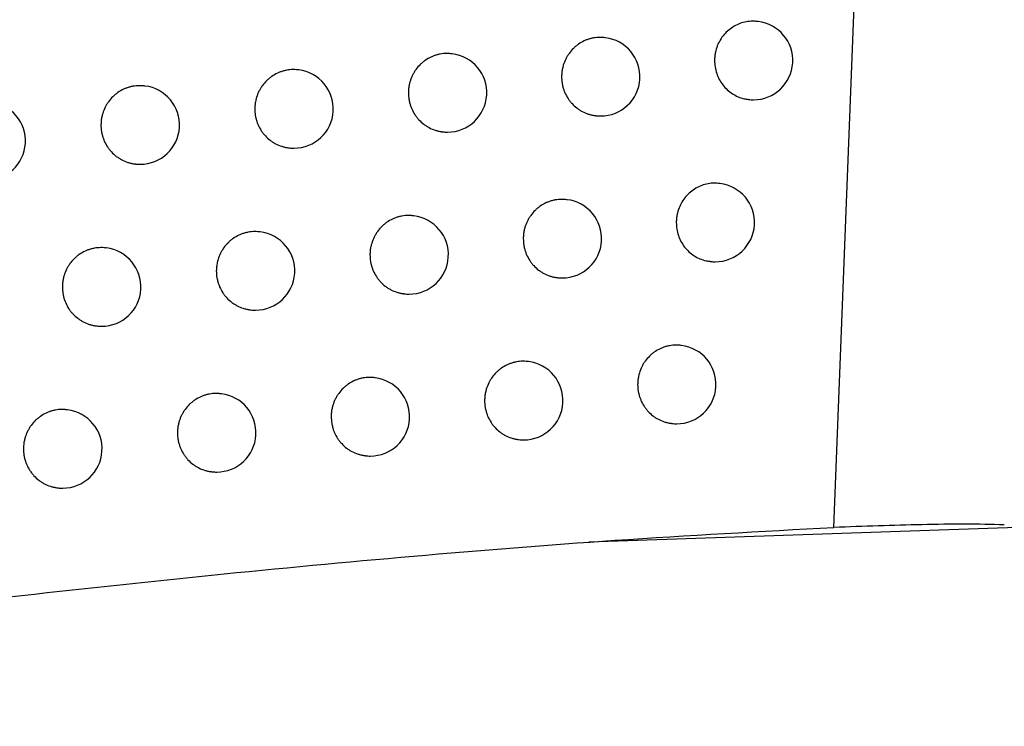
# Model space of a CAD drawing. Header units: millimetres. Extents: x -0.66 to 0.91, y -0.4 to 0.64.
# Tile 26 of 171: x -0.11597 to -0.10343, y -0.00341 to 0.00558. Entities that reach past the tile are written whole.
import ezdxf

# ---------------------------------------------------------------- set-up
doc = ezdxf.new("R2010")
doc.units = ezdxf.units.MM
doc.layers.add('FORMAT', color=7, linetype='Continuous')

msp = doc.modelspace()

# ---------------------------------------------------------------- linework, layer by layer
at = {"layer": 'FORMAT', "color": 7, "linetype": 'Continuous', "lineweight": 25}
for p, q in [((-0.105603, -0.00088), (-0.104825, 0.019183)), ((-0.106568, 0.00556), (-0.106576, 0.005561)), ((-0.108514, 0.005354), (-0.108522, 0.005355)), ((-0.110464, 0.005149), (-0.110472, 0.00515)), ((-0.112418, 0.004944), (-0.112426, 0.004945)), ((-0.114377, 0.004739), (-0.114384, 0.00474)), ((-0.106693, 0.004568), (-0.106687, 0.004568)), ((-0.108639, 0.004362), (-0.108633, 0.004362)), ((-0.11059, 0.004157), (-0.110583, 0.004156)), ((-0.112544, 0.003952), (-0.112537, 0.003951)), ((-0.114502, 0.003747), (-0.114496, 0.003747)), ((-0.107054, 0.003498), (-0.107063, 0.003499)), ((-0.109002, 0.003292), (-0.10901, 0.003293)), ((-0.110953, 0.003087), (-0.110961, 0.003088)), ((-0.112908, 0.002882), (-0.112916, 0.002883)), ((-0.114867, 0.002678), (-0.114875, 0.002679)), ((-0.10718, 0.002506), (-0.107173, 0.002505)), ((-0.109127, 0.0023), (-0.109121, 0.002299)), ((-0.111079, 0.002095), (-0.111072, 0.002094)), ((-0.113034, 0.00189), (-0.113027, 0.001889)), ((-0.114993, 0.001686), (-0.114986, 0.001685)), ((-0.107546, 0.001437), (-0.107554, 0.001438)), ((-0.109494, 0.001231), (-0.109502, 0.001232)), ((-0.111446, 0.001026), (-0.111454, 0.001027)), ((-0.113403, 0.000821), (-0.11341, 0.000822)), ((-0.115363, 0.000617), (-0.115371, 0.000618)), ((-0.107671, 0.000445), (-0.107665, 0.000444)), ((-0.10962, 0.000239), (-0.109613, 0.000238)), ((-0.111572, 0.000034), (-0.111565, 0.000033)), ((-0.113529, -0.000171), (-0.113522, -0.000172)), ((-0.115489, -0.000375), (-0.115482, -0.000376)), ((-0.099681, -0.000755), (-0.108725, -0.001067))]:
    msp.add_line(p, q, dxfattribs=at)
for centre, start, end in [((-0.106627, 0.005064), 270, 83.1656), ((-0.108573, 0.004858), 270, 83.1656), ((-0.110523, 0.004653), 270, 83.1656), ((-0.112478, 0.004448), 270, 83.1656), ((-0.114436, 0.004243), 270, 83.1656), ((-0.116398, 0.004039), 270, 83.1656), ((-0.106627, 0.005064), 263.1656, 270), ((-0.108573, 0.004858), 263.1656, 270), ((-0.110523, 0.004653), 263.1656, 270), ((-0.112478, 0.004448), 263.1656, 270), ((-0.114436, 0.004243), 263.1656, 270), ((-0.107114, 0.003002), 270, 83.1656), ((-0.109061, 0.002796), 270, 83.1656), ((-0.111012, 0.00259), 270, 83.1656), ((-0.112968, 0.002386), 270, 83.1656), ((-0.114927, 0.002181), 270, 83.1656), ((-0.107114, 0.003002), 263.1656, 270), ((-0.109061, 0.002796), 263.1656, 270), ((-0.111012, 0.00259), 263.1656, 270), ((-0.112968, 0.002386), 263.1656, 270), ((-0.114927, 0.002181), 263.1656, 270), ((-0.107605, 0.00094), 270, 83.1656), ((-0.109553, 0.000735), 270, 83.1656), ((-0.111506, 0.000529), 270, 83.1656), ((-0.113462, 0.000325), 270, 83.1656), ((-0.115422, 0.00012), 270, 83.1656), ((-0.107605, 0.00094), 263.1656, 270), ((-0.109553, 0.000735), 263.1656, 270), ((-0.111506, 0.000529), 263.1656, 270), ((-0.113462, 0.000325), 263.1656, 270), ((-0.115422, 0.00012), 263.1656, 270)]:
    msp.add_arc(centre, 0.0005, start, end, dxfattribs=at)
for points, knots in [([(-0.106576, 0.00556), (-0.106596, 0.005562), (-0.106644, 0.005567), (-0.106719, 0.005559), (-0.106799, 0.005538), (-0.106875, 0.005502), (-0.106943, 0.005454), (-0.107004, 0.005395), (-0.107053, 0.005327), (-0.10709, 0.00525), (-0.107111, 0.00518), (-0.107121, 0.005117), (-0.107123, 0.005082), (-0.107123, 0.005064)], [0, 0, 0, 0, 0.074414, 0.17333, 0.275114, 0.374025, 0.475815, 0.574516, 0.676097, 0.774485, 0.875742, 0.937526, 1, 1, 1, 1]), ([(-0.108522, 0.005354), (-0.108529, 0.005355), (-0.108549, 0.005359), (-0.108583, 0.005359), (-0.108624, 0.005357), (-0.108665, 0.005352), (-0.108706, 0.005342), (-0.108746, 0.00533), (-0.108797, 0.005308), (-0.108845, 0.00528), (-0.108889, 0.005246), (-0.108931, 0.005209), (-0.108967, 0.005166), (-0.108998, 0.00512), (-0.109025, 0.00507), (-0.109046, 0.005018), (-0.10906, 0.00496), (-0.109068, 0.004911), (-0.10907, 0.004876), (-0.10907, 0.004858)], [0, 0, 0, 0, 0.023999, 0.074948, 0.124185, 0.173763, 0.224419, 0.275448, 0.32468, 0.424821, 0.475851, 0.52501, 0.625004, 0.675961, 0.725013, 0.82479, 0.875635, 0.937472, 1, 1, 1, 1]), ([(-0.110472, 0.005149), (-0.110479, 0.00515), (-0.110499, 0.005154), (-0.110534, 0.005154), (-0.110575, 0.005152), (-0.110616, 0.005146), (-0.110657, 0.005137), (-0.110696, 0.005124), (-0.110747, 0.005103), (-0.110796, 0.005075), (-0.11084, 0.005041), (-0.110882, 0.005004), (-0.110918, 0.004961), (-0.110949, 0.004914), (-0.110976, 0.004865), (-0.110997, 0.004812), (-0.111012, 0.004754), (-0.11102, 0.004706), (-0.111021, 0.004671), (-0.111021, 0.004653)], [0, 0, 0, 0, 0.024484, 0.075402, 0.12458, 0.174099, 0.224695, 0.275664, 0.324837, 0.424858, 0.475826, 0.524952, 0.624879, 0.6758, 0.72486, 0.824651, 0.875501, 0.937405, 1, 1, 1, 1]), ([(-0.107123, 0.005064), (-0.107122, 0.005037), (-0.107119, 0.00498), (-0.107098, 0.004899), (-0.107065, 0.004822), (-0.10702, 0.004752), (-0.106963, 0.00469), (-0.106897, 0.00464), (-0.106824, 0.004601), (-0.106755, 0.004577), (-0.10671, 0.004572), (-0.106693, 0.00457)], [0, 0, 0, 0, 0.113986, 0.231281, 0.345266, 0.462549, 0.576683, 0.694108, 0.808583, 0.926357, 1, 1, 1, 1]), ([(-0.112426, 0.004944), (-0.112433, 0.004945), (-0.112454, 0.004949), (-0.112488, 0.004949), (-0.11253, 0.004947), (-0.11257, 0.004941), (-0.112611, 0.004932), (-0.112651, 0.004919), (-0.112702, 0.004898), (-0.112751, 0.00487), (-0.112795, 0.004836), (-0.112837, 0.004799), (-0.112873, 0.004756), (-0.112904, 0.004709), (-0.112931, 0.00466), (-0.112952, 0.004608), (-0.112967, 0.00455), (-0.112975, 0.004501), (-0.112976, 0.004466), (-0.112977, 0.004448)], [0, 0, 0, 0, 0.024856, 0.07575, 0.124882, 0.174355, 0.224904, 0.275825, 0.324954, 0.424882, 0.475802, 0.524905, 0.624781, 0.675674, 0.724741, 0.824543, 0.875399, 0.937353, 1, 1, 1, 1]), ([(-0.10907, 0.004858), (-0.10907, 0.004845), (-0.109069, 0.004817), (-0.109064, 0.004775), (-0.109056, 0.004734), (-0.109044, 0.004693), (-0.109024, 0.004641), (-0.108997, 0.004592), (-0.108965, 0.004547), (-0.108929, 0.004504), (-0.108888, 0.004467), (-0.108843, 0.004435), (-0.108795, 0.004407), (-0.108744, 0.004385), (-0.108691, 0.004371), (-0.10866, 0.004364), (-0.108643, 0.004363), (-0.108639, 0.004363)], [0, 0, 0, 0, 0.056888, 0.114171, 0.172701, 0.231662, 0.28855, 0.404256, 0.463211, 0.52015, 0.635954, 0.694957, 0.752011, 0.86805, 0.927172, 0.984348, 1, 1, 1, 1]), ([(-0.114384, 0.004739), (-0.114391, 0.00474), (-0.114412, 0.004744), (-0.114447, 0.004744), (-0.114488, 0.004742), (-0.114529, 0.004737), (-0.11457, 0.004727), (-0.11461, 0.004715), (-0.114661, 0.004693), (-0.11471, 0.004665), (-0.114754, 0.004632), (-0.114796, 0.004594), (-0.114833, 0.004552), (-0.114864, 0.004505), (-0.114891, 0.004456), (-0.114911, 0.004403), (-0.114926, 0.004345), (-0.114934, 0.004296), (-0.114935, 0.004261), (-0.114936, 0.004244)], [0, 0, 0, 0, 0.025122, 0.075997, 0.125097, 0.174537, 0.225052, 0.275939, 0.325037, 0.424901, 0.475786, 0.524873, 0.624714, 0.675589, 0.72466, 0.824471, 0.87533, 0.937319, 1, 1, 1, 1]), ([(-0.111021, 0.004653), (-0.111021, 0.004639), (-0.11102, 0.004611), (-0.111015, 0.00457), (-0.111007, 0.004528), (-0.110995, 0.004488), (-0.110975, 0.004436), (-0.110948, 0.004386), (-0.110916, 0.004341), (-0.110879, 0.004299), (-0.110838, 0.004261), (-0.110793, 0.004229), (-0.110745, 0.004202), (-0.110694, 0.00418), (-0.110641, 0.004166), (-0.11061, 0.004159), (-0.110593, 0.004158), (-0.11059, 0.004158)], [0, 0, 0, 0, 0.056947, 0.114289, 0.172878, 0.231899, 0.288846, 0.404672, 0.46369, 0.520667, 0.636553, 0.695599, 0.752647, 0.868678, 0.927798, 0.984924, 1, 1, 1, 1]), ([(-0.112977, 0.004448), (-0.112976, 0.004434), (-0.112976, 0.004407), (-0.112971, 0.004365), (-0.112962, 0.004323), (-0.11295, 0.004283), (-0.11293, 0.004231), (-0.112903, 0.004181), (-0.11287, 0.004136), (-0.112834, 0.004094), (-0.112793, 0.004056), (-0.112748, 0.004024), (-0.1127, 0.003996), (-0.112648, 0.003975), (-0.112595, 0.003961), (-0.112564, 0.003954), (-0.112547, 0.003953), (-0.112544, 0.003953)], [0, 0, 0, 0, 0.056991, 0.114378, 0.173014, 0.232081, 0.289072, 0.40499, 0.464055, 0.521062, 0.63701, 0.696089, 0.753133, 0.869158, 0.928276, 0.985364, 1, 1, 1, 1]), ([(-0.114936, 0.004244), (-0.114936, 0.00423), (-0.114935, 0.004202), (-0.11493, 0.004161), (-0.114921, 0.004119), (-0.114909, 0.004079), (-0.114889, 0.004026), (-0.114862, 0.003977), (-0.11483, 0.003932), (-0.114793, 0.003889), (-0.114752, 0.003851), (-0.114706, 0.00382), (-0.114658, 0.003792), (-0.114607, 0.00377), (-0.114553, 0.003756), (-0.114523, 0.003749), (-0.114506, 0.003748), (-0.114502, 0.003748)], [0, 0, 0, 0, 0.057022, 0.114441, 0.173108, 0.232207, 0.289229, 0.405211, 0.464309, 0.521337, 0.637329, 0.696431, 0.753473, 0.869495, 0.928612, 0.985673, 1, 1, 1, 1]), ([(-0.107063, 0.003498), (-0.107083, 0.0035), (-0.107131, 0.003505), (-0.107206, 0.003497), (-0.107286, 0.003475), (-0.107362, 0.003439), (-0.10743, 0.003392), (-0.107491, 0.003332), (-0.10754, 0.003264), (-0.107577, 0.003188), (-0.107598, 0.003117), (-0.107608, 0.003054), (-0.10761, 0.003019), (-0.10761, 0.003002)], [0, 0, 0, 0, 0.07459, 0.173463, 0.275202, 0.374068, 0.475812, 0.574487, 0.67604, 0.774433, 0.875694, 0.937501, 1, 1, 1, 1]), ([(-0.10901, 0.003292), (-0.109016, 0.003293), (-0.109037, 0.003297), (-0.109071, 0.003297), (-0.109112, 0.003295), (-0.109153, 0.003289), (-0.109194, 0.00328), (-0.109234, 0.003267), (-0.109285, 0.003246), (-0.109333, 0.003218), (-0.109377, 0.003184), (-0.109419, 0.003147), (-0.109455, 0.003104), (-0.109486, 0.003057), (-0.109513, 0.003008), (-0.109534, 0.002956), (-0.109549, 0.002898), (-0.109557, 0.002849), (-0.109558, 0.002814), (-0.109558, 0.002796)], [0, 0, 0, 0, 0.024145, 0.075085, 0.124304, 0.173865, 0.224504, 0.275515, 0.324729, 0.424835, 0.475846, 0.524995, 0.624969, 0.675915, 0.72497, 0.82475, 0.875597, 0.937453, 1, 1, 1, 1]), ([(-0.110961, 0.003087), (-0.110968, 0.003088), (-0.110988, 0.003092), (-0.111023, 0.003092), (-0.111064, 0.00309), (-0.111105, 0.003084), (-0.111146, 0.003075), (-0.111185, 0.003062), (-0.111237, 0.003041), (-0.111285, 0.003013), (-0.111329, 0.002979), (-0.111371, 0.002942), (-0.111407, 0.002899), (-0.111438, 0.002852), (-0.111465, 0.002803), (-0.111486, 0.00275), (-0.111501, 0.002692), (-0.111509, 0.002644), (-0.11151, 0.002609), (-0.111511, 0.002591)], [0, 0, 0, 0, 0.024593, 0.075504, 0.124669, 0.174175, 0.224757, 0.275712, 0.324873, 0.424867, 0.475821, 0.524941, 0.624853, 0.675765, 0.724827, 0.824621, 0.875473, 0.937391, 1, 1, 1, 1]), ([(-0.112916, 0.002882), (-0.112923, 0.002883), (-0.112944, 0.002887), (-0.112978, 0.002887), (-0.11302, 0.002885), (-0.113061, 0.002879), (-0.113101, 0.00287), (-0.113141, 0.002857), (-0.113192, 0.002836), (-0.113241, 0.002808), (-0.113285, 0.002774), (-0.113327, 0.002737), (-0.113364, 0.002694), (-0.113395, 0.002647), (-0.113421, 0.002598), (-0.113442, 0.002546), (-0.113457, 0.002488), (-0.113465, 0.002439), (-0.113466, 0.002404), (-0.113467, 0.002386)], [0, 0, 0, 0, 0.0249324, 0.0758208, 0.1249437, 0.1744075, 0.2249472, 0.2758586, 0.3249786, 0.4248888, 0.4757987, 0.5248968, 0.6247629, 0.6756508, 0.7247188, 0.8245236, 0.87538, 0.9373439, 1, 1, 1, 1]), ([(-0.10761, 0.003002), (-0.107609, 0.002974), (-0.107606, 0.002918), (-0.107585, 0.002837), (-0.107552, 0.002759), (-0.107506, 0.002689), (-0.10745, 0.002628), (-0.107384, 0.002577), (-0.107311, 0.002539), (-0.107242, 0.002515), (-0.107197, 0.00251), (-0.10718, 0.002508)], [0, 0, 0, 0, 0.1140308, 0.2313714, 0.3454014, 0.4627313, 0.5768957, 0.6943537, 0.8088258, 0.9265994, 1, 1, 1, 1]), ([(-0.109558, 0.002796), (-0.109558, 0.002782), (-0.109557, 0.002755), (-0.109552, 0.002713), (-0.109544, 0.002672), (-0.109532, 0.002631), (-0.109512, 0.002579), (-0.109485, 0.00253), (-0.109453, 0.002484), (-0.109417, 0.002442), (-0.109376, 0.002404), (-0.10933, 0.002373), (-0.109283, 0.002345), (-0.109232, 0.002323), (-0.109179, 0.002309), (-0.109148, 0.002302), (-0.109131, 0.002301), (-0.109127, 0.002301)], [0, 0, 0, 0, 0.056905, 0.114206, 0.172754, 0.231732, 0.288637, 0.404379, 0.463353, 0.520303, 0.636131, 0.695147, 0.7522, 0.868237, 0.927359, 0.98452, 1, 1, 1, 1]), ([(-0.114875, 0.002677), (-0.114882, 0.002678), (-0.114903, 0.002682), (-0.114938, 0.002682), (-0.114979, 0.00268), (-0.11502, 0.002675), (-0.115061, 0.002665), (-0.115101, 0.002653), (-0.115152, 0.002631), (-0.115201, 0.002603), (-0.115245, 0.00257), (-0.115287, 0.002532), (-0.115324, 0.00249), (-0.115355, 0.002443), (-0.115382, 0.002394), (-0.115403, 0.002341), (-0.115417, 0.002283), (-0.115426, 0.002235), (-0.115427, 0.0022), (-0.115427, 0.002182)], [0, 0, 0, 0, 0.02517, 0.076042, 0.125136, 0.17457, 0.22508, 0.275961, 0.325053, 0.424906, 0.475786, 0.52487, 0.624705, 0.675576, 0.724648, 0.824461, 0.87532, 0.937314, 1, 1, 1, 1]), ([(-0.111511, 0.002591), (-0.11151, 0.002577), (-0.11151, 0.002549), (-0.111504, 0.002508), (-0.111496, 0.002466), (-0.111484, 0.002426), (-0.111464, 0.002374), (-0.111437, 0.002324), (-0.111405, 0.002279), (-0.111369, 0.002237), (-0.111327, 0.002199), (-0.111282, 0.002167), (-0.111234, 0.002139), (-0.111183, 0.002118), (-0.11113, 0.002104), (-0.111099, 0.002096), (-0.111082, 0.002096), (-0.111079, 0.002096)], [0, 0, 0, 0, 0.0569594, 0.1143145, 0.1729174, 0.2319513, 0.2889107, 0.4047635, 0.4637949, 0.5207805, 0.6366842, 0.6957401, 0.7527878, 0.8688172, 0.927937, 0.9850521, 1, 1, 1, 1]), ([(-0.113467, 0.002386), (-0.113467, 0.002372), (-0.113466, 0.002345), (-0.113461, 0.002303), (-0.113452, 0.002262), (-0.11344, 0.002221), (-0.11342, 0.002169), (-0.113393, 0.002119), (-0.113361, 0.002074), (-0.113324, 0.002032), (-0.113283, 0.001994), (-0.113238, 0.001962), (-0.11319, 0.001935), (-0.113138, 0.001913), (-0.113085, 0.001899), (-0.113054, 0.001892), (-0.113037, 0.001891), (-0.113034, 0.001891)], [0, 0, 0, 0, 0.057, 0.114396, 0.173041, 0.232116, 0.289116, 0.405053, 0.464127, 0.52114, 0.6371, 0.696186, 0.75323, 0.869254, 0.928372, 0.985452, 1, 1, 1, 1]), ([(-0.115427, 0.002182), (-0.115427, 0.002168), (-0.115426, 0.00214), (-0.115421, 0.002099), (-0.115413, 0.002057), (-0.115401, 0.002017), (-0.11538, 0.001964), (-0.115353, 0.001915), (-0.115321, 0.00187), (-0.115284, 0.001827), (-0.115243, 0.00179), (-0.115197, 0.001758), (-0.115149, 0.00173), (-0.115098, 0.001708), (-0.115044, 0.001694), (-0.115014, 0.001687), (-0.114997, 0.001686), (-0.114993, 0.001686)], [0, 0, 0, 0, 0.057028, 0.114451, 0.173124, 0.232228, 0.289256, 0.405249, 0.464352, 0.521383, 0.637383, 0.69649, 0.753532, 0.869553, 0.928671, 0.985727, 1, 1, 1, 1]), ([(-0.107554, 0.001437), (-0.10756, 0.001438), (-0.107581, 0.001441), (-0.107615, 0.001441), (-0.107656, 0.00144), (-0.107697, 0.001434), (-0.107738, 0.001425), (-0.107777, 0.001412), (-0.107828, 0.001391), (-0.107877, 0.001363), (-0.107921, 0.001329), (-0.107962, 0.001291), (-0.107999, 0.001249), (-0.10803, 0.001202), (-0.108057, 0.001153), (-0.108077, 0.0011), (-0.108092, 0.001042), (-0.1081, 0.000993), (-0.108101, 0.000958), (-0.108102, 0.000941)], [0, 0, 0, 0, 0.023759, 0.074722, 0.123988, 0.173595, 0.224281, 0.27534, 0.324601, 0.424802, 0.475863, 0.525039, 0.625068, 0.676043, 0.725091, 0.824862, 0.875704, 0.937507, 1, 1, 1, 1]), ([(-0.109502, 0.001231), (-0.109509, 0.001232), (-0.109529, 0.001236), (-0.109564, 0.001236), (-0.109605, 0.001234), (-0.109646, 0.001228), (-0.109686, 0.001219), (-0.109726, 0.001206), (-0.109777, 0.001185), (-0.109826, 0.001157), (-0.10987, 0.001123), (-0.109911, 0.001086), (-0.109948, 0.001043), (-0.109979, 0.000996), (-0.110006, 0.000947), (-0.110026, 0.000894), (-0.110041, 0.000837), (-0.110049, 0.000788), (-0.11005, 0.000753), (-0.110051, 0.000735)], [0, 0, 0, 0, 0.02428, 0.0752117, 0.1244147, 0.1739592, 0.2245813, 0.2755758, 0.3247745, 0.4248468, 0.4758409, 0.5249814, 0.624937, 0.6758728, 0.7249293, 0.8247136, 0.8755618, 0.9374351, 1, 1, 1, 1]), ([(-0.111454, 0.001026), (-0.111461, 0.001027), (-0.111482, 0.001031), (-0.111516, 0.001031), (-0.111558, 0.001029), (-0.111598, 0.001023), (-0.111639, 0.001014), (-0.111679, 0.001001), (-0.11173, 0.00098), (-0.111779, 0.000952), (-0.111823, 0.000918), (-0.111864, 0.00088), (-0.111901, 0.000838), (-0.111932, 0.000791), (-0.111959, 0.000742), (-0.11198, 0.000689), (-0.111995, 0.000631), (-0.112003, 0.000583), (-0.112004, 0.000548), (-0.112004, 0.00053)], [0, 0, 0, 0, 0.0246923, 0.0755972, 0.1247498, 0.1742437, 0.2248141, 0.2757564, 0.3249055, 0.4248754, 0.4758164, 0.5249299, 0.6248285, 0.6757338, 0.7247974, 0.8245942, 0.8754474, 0.9373777, 1, 1, 1, 1]), ([(-0.108102, 0.000941), (-0.108101, 0.000927), (-0.108101, 0.000899), (-0.108096, 0.000858), (-0.108087, 0.000816), (-0.108075, 0.000776), (-0.108055, 0.000724), (-0.108029, 0.000674), (-0.107996, 0.000629), (-0.10796, 0.000587), (-0.10792, 0.000549), (-0.107874, 0.000517), (-0.107827, 0.00049), (-0.107776, 0.000468), (-0.107723, 0.000454), (-0.107692, 0.000446), (-0.107675, 0.000446), (-0.107671, 0.000446)], [0, 0, 0, 0, 0.056858, 0.114112, 0.172611, 0.231541, 0.288399, 0.404045, 0.462969, 0.519887, 0.635651, 0.694632, 0.751689, 0.867732, 0.926856, 0.984057, 1, 1, 1, 1]), ([(-0.113411, 0.000821), (-0.113417, 0.000822), (-0.113438, 0.000826), (-0.113473, 0.000826), (-0.113514, 0.000824), (-0.113555, 0.000818), (-0.113596, 0.000809), (-0.113636, 0.000796), (-0.113687, 0.000775), (-0.113736, 0.000747), (-0.11378, 0.000713), (-0.113822, 0.000676), (-0.113858, 0.000633), (-0.113889, 0.000586), (-0.113916, 0.000537), (-0.113937, 0.000485), (-0.113952, 0.000427), (-0.11396, 0.000378), (-0.113961, 0.000343), (-0.113962, 0.000325)], [0, 0, 0, 0, 0.0250012, 0.0758849, 0.1249995, 0.174455, 0.2249861, 0.2758889, 0.325001, 0.4248947, 0.4757961, 0.5248899, 0.6247471, 0.6756302, 0.7246993, 0.8245061, 0.8753634, 0.9373356, 1, 1, 1, 1]), ([(-0.110051, 0.000735), (-0.110051, 0.000721), (-0.11005, 0.000694), (-0.110045, 0.000652), (-0.110036, 0.000611), (-0.110024, 0.00057), (-0.110004, 0.000518), (-0.109978, 0.000469), (-0.109945, 0.000423), (-0.109909, 0.000381), (-0.109868, 0.000343), (-0.109823, 0.000312), (-0.109775, 0.000284), (-0.109724, 0.000262), (-0.109671, 0.000248), (-0.10964, 0.000241), (-0.109623, 0.00024), (-0.10962, 0.00024)], [0, 0, 0, 0, 0.056921, 0.114238, 0.172802, 0.231797, 0.288718, 0.404493, 0.463484, 0.520444, 0.636295, 0.695323, 0.752375, 0.86841, 0.927532, 0.984679, 1, 1, 1, 1]), ([(-0.115371, 0.000616), (-0.115378, 0.000618), (-0.115399, 0.000622), (-0.115433, 0.000622), (-0.115475, 0.00062), (-0.115516, 0.000614), (-0.115557, 0.000605), (-0.115597, 0.000592), (-0.115648, 0.000571), (-0.115697, 0.000543), (-0.115741, 0.000509), (-0.115783, 0.000472), (-0.115819, 0.000429), (-0.11585, 0.000382), (-0.115877, 0.000333), (-0.115898, 0.000281), (-0.115913, 0.000223), (-0.115921, 0.000174), (-0.115922, 0.000139), (-0.115923, 0.000121)], [0, 0, 0, 0, 0.025212, 0.076081, 0.12517, 0.1746, 0.225104, 0.27598, 0.325068, 0.424911, 0.475786, 0.524867, 0.624697, 0.675566, 0.724639, 0.824452, 0.875312, 0.93731, 1, 1, 1, 1]), ([(-0.112004, 0.00053), (-0.112004, 0.000516), (-0.112003, 0.000488), (-0.111998, 0.000447), (-0.11199, 0.000405), (-0.111978, 0.000365), (-0.111957, 0.000313), (-0.111931, 0.000263), (-0.111898, 0.000218), (-0.111862, 0.000176), (-0.111821, 0.000138), (-0.111776, 0.000106), (-0.111728, 0.000078), (-0.111676, 0.000057), (-0.111623, 0.000043), (-0.111593, 0.000035), (-0.111576, 0.000035), (-0.111572, 0.000035)], [0, 0, 0, 0, 0.056971, 0.114338, 0.172953, 0.231999, 0.28897, 0.404847, 0.463891, 0.520884, 0.636804, 0.695869, 0.752916, 0.868944, 0.928064, 0.985169, 1, 1, 1, 1]), ([(-0.113962, 0.000325), (-0.113961, 0.000311), (-0.113961, 0.000284), (-0.113956, 0.000242), (-0.113947, 0.000201), (-0.113935, 0.00016), (-0.113915, 0.000108), (-0.113888, 0.000059), (-0.113855, 0.000013), (-0.113819, -0.000029), (-0.113778, -0.000067), (-0.113732, -0.000099), (-0.113684, -0.000126), (-0.113633, -0.000148), (-0.113579, -0.000162), (-0.113549, -0.000169), (-0.113532, -0.00017), (-0.113528, -0.00017)], [0, 0, 0, 0, 0.057008, 0.114412, 0.173064, 0.232148, 0.289156, 0.405109, 0.464192, 0.52121, 0.637181, 0.696273, 0.753317, 0.86934, 0.928458, 0.985532, 1, 1, 1, 1]), ([(-0.115923, 0.000121), (-0.115923, 0.000107), (-0.115922, 0.00008), (-0.115917, 0.000038), (-0.115908, -0.000004), (-0.115896, -0.000044), (-0.115876, -0.000096), (-0.115849, -0.000146), (-0.115816, -0.000191), (-0.11578, -0.000234), (-0.115739, -0.000271), (-0.115693, -0.000303), (-0.115645, -0.000331), (-0.115593, -0.000353), (-0.11554, -0.000367), (-0.115509, -0.000374), (-0.115492, -0.000374), (-0.115489, -0.000374)], [0, 0, 0, 0, 0.057032, 0.11446, 0.173137, 0.232246, 0.289278, 0.40528, 0.464389, 0.521423, 0.637429, 0.696539, 0.753581, 0.869603, 0.928721, 0.985774, 1, 1, 1, 1]), ([(-0.103433, -0.000848), (-0.103598, -0.000843), (-0.103928, -0.000834), (-0.104479, -0.000845), (-0.105037, -0.000858), (-0.105414, -0.000873), (-0.105603, -0.00088)], [0, 0, 0, 0, 0.249684, 0.499975, 0.750023, 1, 1, 1, 1]), ([(-0.128871, -0.003411), (-0.12802, -0.003296), (-0.126318, -0.003064), (-0.123769, -0.002719), (-0.121223, -0.002384), (-0.118666, -0.002062), (-0.116102, -0.001759), (-0.113528, -0.001482), (-0.110957, -0.001239), (-0.108313, -0.001027), (-0.106532, -0.00093), (-0.105603, -0.00088)], [0, 0, 0, 0, 0.108946, 0.217923, 0.326993, 0.436098, 0.546747, 0.657441, 0.768288, 0.879196, 1, 1, 1, 1])]:
    msp.add_open_spline(points, degree=3, knots=knots, dxfattribs=at)

doc.saveas('drawing.dxf')
